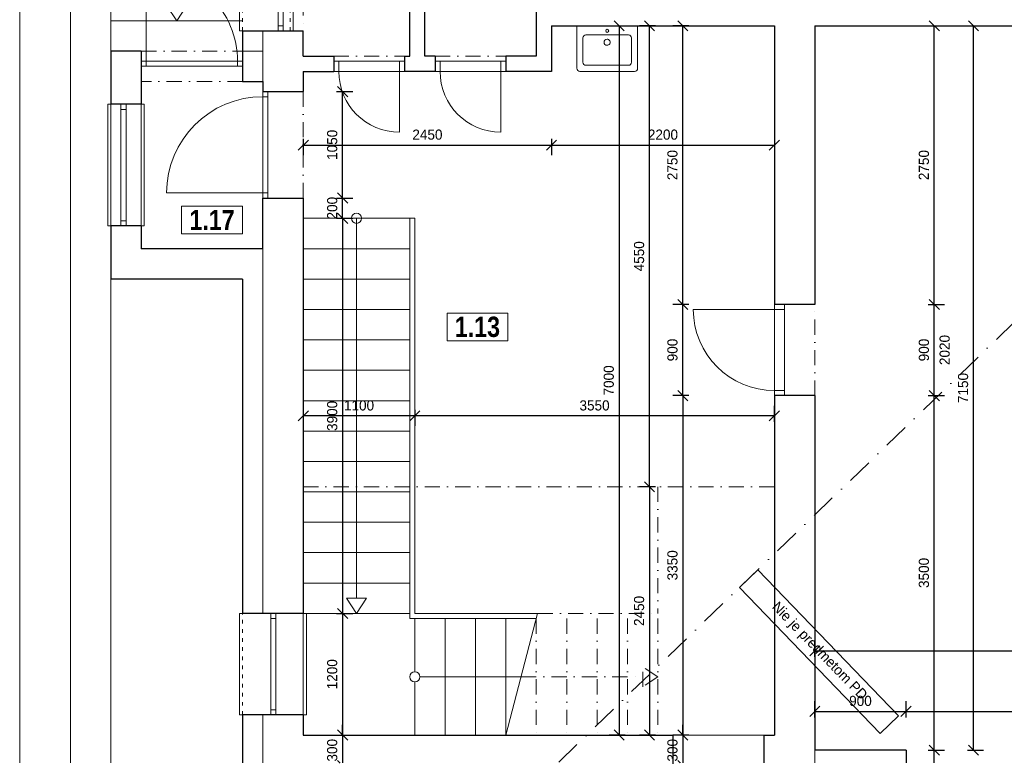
# Model space of a CAD drawing. Header units: millimetres. Extents: x -65956 to 5894746, y -14679 to 163521.
# Tile 24 of 89: x -65956 to -56236, y 22227 to 29487. Entities that reach past the tile are written whole.
import ezdxf

# ---------------------------------------------------------------- set-up
doc = ezdxf.new("R2010")
doc.units = ezdxf.units.MM
for name, pattern in [('__$$DASHDOT$$', [10.01, 5, -2.5, 0.01, -2.5]), ('ACAD_ISO03W100', [30, 12, -18]), ('ČERCHOVANÁ', [1, 0.5, -0.25, 0, -0.25])]:
    doc.linetypes.add(name, pattern=pattern)
doc.layers.get('0').update_dxf_attribs({"lineweight": 5})
doc.layers.get('Defpoints').update_dxf_attribs({"color": 2, "lineweight": 30})
doc.layers.add('- pomocna', color=232, linetype='Continuous', lineweight=0, plot=False)
doc.layers.add('- pomocná oramovanie', color=245, linetype='Continuous', lineweight=0, plot=False)
for name, color, linetype, lineweight in [('- zariadenie', 30, 'Continuous', 0), ('A-Místnosti-T', 6, 'Continuous', 5), ('H popisky', 30, 'Continuous', 25), ('H stavba', 82, 'Continuous', 30), ('KOTY', 51, 'Continuous', 5), ('otvor', 163, 'Continuous', 5), ('Tbč stavba', 4, 'ČERCHOVANÁ', 0), ('Tč stavba', 7, 'ACAD_ISO03W100', 5), ('VT sanita', 210, 'Continuous', 5)]:
    doc.layers.add(name, color=color, linetype=linetype, lineweight=lineweight)
doc.styles.add('1-100_te_2mm_200', font='technic_.ttf', dxfattribs={"height": 200})
doc.styles.add('1-20_ce_5mm_100', font='GOTHIC.TTF', dxfattribs={"height": 100})
doc.styles.add('1-50_ce_2mm_100', font='GOTHIC.TTF', dxfattribs={"height": 100})
doc.dimstyles.new('technic_1-100', dxfattribs={"dimtxt": 200, "dimasz": 240, "dimexe": 300, "dimexo": 200, "dimgap": 100, "dimtad": 1, "dimdec": 1, "dimrnd": 0.5, "dimtxsty": '1-100_te_2mm_200', "dimblk": 'OBLIQUE', "dimcen": 2.5, "dimclrd": 256, "dimclrt": 256, "dimadec": 0, "dimazin": 0, "dimtfac": 1, "dimtdec": 1, "dimtix": 1, "dimtmove": 1, "dimatfit": 3, "dimldrblk": 'OBLIQUE', "dimfxl": 400, "dimfxlon": 1, "dimarcsym": 0})

# ---------------------------------------------------------------- blocks, each defined once
blk = doc.blocks.new('u 600x450')
for p, q in [((300, 0), (-300, 0)), ((-300, 0), (-300, -420)), ((210, -90), (-210, -90)), ((300, -420), (300, 0)), ((-240, -120), (-240, -360)), ((240, -360), (240, -120)), ((-270, -450), (270, -450)), ((-210, -390), (210, -390))]:
    blk.add_line(p, q)
blk.add_circle((0, -50), 15)
for centre, start, end in [((-210, -120), 90, 180), ((210, -120), 360, 90), ((-210, -360), 180, 270), ((210, -360), 270, 360), ((-270, -420), 180, 270), ((270, -420), 270, 360)]:
    blk.add_arc(centre, 30, start, end)
for start_param, end_param in [(4.457203, 7.598795), (1.31561, 4.457203)]:
    blk.add_ellipse((-1.3, -162.4), major_axis=(-29, -7.6), ratio=1, start_param=start_param, end_param=end_param)
blk = doc.blocks.new('cxyvyxcvcx')
at = {"layer": '- pomocná oramovanie'}
for points in [[(-136218.3, -52983.4), (-178218.3, -52983.4), (-178218.3, -23283.4), (-136218.3, -23283.4)], [(-137118.3, -52083.4), (-177318.3, -52083.4), (-177318.3, -24183.4), (-137118.3, -24183.4)]]:
    blk.add_lwpolyline(points, close=True, dxfattribs=at)
blk.add_lwpolyline([(-136718.3, -52483.4), (-177718.3, -52483.4), (-177718.3, -23783.4), (-136718.3, -23783.4)], close=True)
blk = doc.blocks.new('_Oblique')
at = {"color": 0, "linetype": 'ByBlock', "lineweight": -2}
blk.add_line((-0.5, -0.5), (0.5, 0.5), dxfattribs=at)
blk = doc.blocks.new('*D1135')
at = {"layer": 'Defpoints', "color": 0, "transparency": 16777216}
for p in [(-57206, 22277), (-56927.1, 22277), (-58106, 21377)]:
    blk.add_point(p, dxfattribs=at)
at = {"layer": 'KOTY', "color": 0, "lineweight": -2, "transparency": 16777216}
for p, q in [((-56987.1, 22277), (-56827.1, 22277)), ((-56987.1, 21377), (-56827.1, 21377))]:
    blk.add_line(p, q, dxfattribs=at)
at = {"layer": 'KOTY', "lineweight": -2, "transparency": 16777216}
blk.add_line((-56927.1, 21377), (-56927.1, 22277), dxfattribs=at)
at = {"layer": 'KOTY', "lineweight": -2, "transparency": 16777216, "xscale": 100, "yscale": 100, "zscale": 100}
for p, rotation in [((-56927.1, 22277), 90), ((-56927.1, 21377), 270)]:
    blk.add_blockref('_Oblique', p, dxfattribs=dict(at, rotation=rotation))
at = {"layer": 'KOTY', "transparency": 16777216, "insert": (-57029.6, 21827), "char_height": 100, "attachment_point": 5, "rotation": 90, "style": '1-20_ce_5mm_100'}
blk.add_mtext('900', dxfattribs=at)
blk = doc.blocks.new('*D1136')
at = {"layer": 'Defpoints', "color": 0, "transparency": 16777216}
for p in [(-57206, 22660.8), (-58106, 22277), (-57206, 22277)]:
    blk.add_point(p, dxfattribs=at)
at = {"layer": 'KOTY', "color": 0, "lineweight": -2, "transparency": 16777216}
for p, q in [((-58106, 22600.8), (-58106, 22760.8)), ((-57206, 22600.8), (-57206, 22760.8))]:
    blk.add_line(p, q, dxfattribs=at)
at = {"layer": 'KOTY', "lineweight": -2, "transparency": 16777216}
blk.add_line((-58106, 22660.8), (-57206, 22660.8), dxfattribs=at)
at = {"layer": 'KOTY', "lineweight": -2, "transparency": 16777216, "xscale": 100, "yscale": 100, "zscale": 100, "rotation": 180}
blk.add_blockref('_Oblique', (-58106, 22660.8), dxfattribs=at)
at = {"layer": 'KOTY', "lineweight": -2, "transparency": 16777216, "xscale": 100, "yscale": 100, "zscale": 100}
blk.add_blockref('_Oblique', (-57206, 22660.8), dxfattribs=at)
at = {"layer": 'KOTY', "transparency": 16777216, "insert": (-57656, 22763.3), "char_height": 100, "attachment_point": 5, "style": '1-20_ce_5mm_100'}
blk.add_mtext('900', dxfattribs=at)
blk = doc.blocks.new('*D1137')
at = {"layer": 'Defpoints', "color": 0, "transparency": 16777216}
for p in [(-53106, 22660.8), (-57206, 22277), (-53106, 19727)]:
    blk.add_point(p, dxfattribs=at)
at = {"layer": 'KOTY', "color": 0, "lineweight": -2, "transparency": 16777216}
for p, q in [((-57206, 22600.8), (-57206, 22760.8)), ((-53106, 22600.8), (-53106, 22760.8))]:
    blk.add_line(p, q, dxfattribs=at)
at = {"layer": 'KOTY', "lineweight": -2, "transparency": 16777216}
blk.add_line((-57206, 22660.8), (-53106, 22660.8), dxfattribs=at)
at = {"layer": 'KOTY', "lineweight": -2, "transparency": 16777216, "xscale": 100, "yscale": 100, "zscale": 100, "rotation": 180}
blk.add_blockref('_Oblique', (-57206, 22660.8), dxfattribs=at)
at = {"layer": 'KOTY', "lineweight": -2, "transparency": 16777216, "xscale": 100, "yscale": 100, "zscale": 100}
blk.add_blockref('_Oblique', (-53106, 22660.8), dxfattribs=at)
at = {"layer": 'KOTY', "transparency": 16777216, "insert": (-55156, 22763.3), "char_height": 100, "attachment_point": 5, "style": '1-20_ce_5mm_100'}
blk.add_mtext('4100', dxfattribs=at)
blk = doc.blocks.new('*D1138')
at = {"layer": 'Defpoints', "color": 0, "transparency": 16777216}
for p in [(-53106, 23258.7), (-53106, 22427), (-58106, 22277)]:
    blk.add_point(p, dxfattribs=at)
at = {"layer": 'KOTY', "color": 0, "lineweight": -2, "transparency": 16777216}
for p, q in [((-58106, 23198.7), (-58106, 23358.7)), ((-53106, 23198.7), (-53106, 23358.7))]:
    blk.add_line(p, q, dxfattribs=at)
at = {"layer": 'KOTY', "lineweight": -2, "transparency": 16777216}
blk.add_line((-58106, 23258.7), (-53106, 23258.7), dxfattribs=at)
at = {"layer": 'KOTY', "lineweight": -2, "transparency": 16777216, "xscale": 100, "yscale": 100, "zscale": 100, "rotation": 180}
blk.add_blockref('_Oblique', (-58106, 23258.7), dxfattribs=at)
at = {"layer": 'KOTY', "lineweight": -2, "transparency": 16777216, "xscale": 100, "yscale": 100, "zscale": 100}
blk.add_blockref('_Oblique', (-53106, 23258.7), dxfattribs=at)
at = {"layer": 'KOTY', "transparency": 16777216, "insert": (-55606, 23361.2), "char_height": 100, "attachment_point": 5, "style": '1-20_ce_5mm_100'}
blk.add_mtext('5000', dxfattribs=at)
blk = doc.blocks.new('*D1139')
at = {"layer": 'Defpoints', "color": 0, "transparency": 16777216}
for p in [(-58106, 25777), (-56927.1, 25777), (-57206, 22277)]:
    blk.add_point(p, dxfattribs=at)
at = {"layer": 'KOTY', "color": 0, "lineweight": -2, "transparency": 16777216}
for p, q in [((-56987.1, 25777), (-56827.1, 25777)), ((-56987.1, 22277), (-56827.1, 22277))]:
    blk.add_line(p, q, dxfattribs=at)
at = {"layer": 'KOTY', "lineweight": -2, "transparency": 16777216}
blk.add_line((-56927.1, 22277), (-56927.1, 25777), dxfattribs=at)
at = {"layer": 'KOTY', "lineweight": -2, "transparency": 16777216, "xscale": 100, "yscale": 100, "zscale": 100}
for p, rotation in [((-56927.1, 25777), 90), ((-56927.1, 22277), 270)]:
    blk.add_blockref('_Oblique', p, dxfattribs=dict(at, rotation=rotation))
at = {"layer": 'KOTY', "transparency": 16777216, "insert": (-57029.6, 24027), "char_height": 100, "attachment_point": 5, "rotation": 90, "style": '1-20_ce_5mm_100'}
blk.add_mtext('3500', dxfattribs=at)
blk = doc.blocks.new('*D1140')
at = {"layer": 'Defpoints', "color": 0, "transparency": 16777216}
for p in [(-58106, 26677), (-56927.1, 26677), (-58106, 25777)]:
    blk.add_point(p, dxfattribs=at)
at = {"layer": 'KOTY', "color": 0, "lineweight": -2, "transparency": 16777216}
for p, q in [((-56987.1, 26677), (-56827.1, 26677)), ((-56987.1, 25777), (-56827.1, 25777))]:
    blk.add_line(p, q, dxfattribs=at)
at = {"layer": 'KOTY', "lineweight": -2, "transparency": 16777216}
blk.add_line((-56927.1, 25777), (-56927.1, 26677), dxfattribs=at)
at = {"layer": 'KOTY', "lineweight": -2, "transparency": 16777216, "xscale": 100, "yscale": 100, "zscale": 100}
for p, rotation in [((-56927.1, 26677), 90), ((-56927.1, 25777), 270)]:
    blk.add_blockref('_Oblique', p, dxfattribs=dict(at, rotation=rotation))
at = {"layer": 'KOTY', "transparency": 16777216, "char_height": 100, "attachment_point": 5, "rotation": 90, "style": '1-20_ce_5mm_100'}
for s, insert in [('2020', (-56824.6, 26227)), ('900', (-57029.6, 26227))]:
    blk.add_mtext(s, dxfattribs=dict(at, insert=insert))
blk = doc.blocks.new('*D1141')
at = {"layer": 'Defpoints', "color": 0, "transparency": 16777216}
for p in [(-58106, 29427), (-56927.1, 29427), (-58106, 26677)]:
    blk.add_point(p, dxfattribs=at)
at = {"layer": 'KOTY', "color": 0, "lineweight": -2, "transparency": 16777216}
for p, q in [((-56987.1, 29427), (-56827.1, 29427)), ((-56987.1, 26677), (-56827.1, 26677))]:
    blk.add_line(p, q, dxfattribs=at)
at = {"layer": 'KOTY', "lineweight": -2, "transparency": 16777216}
blk.add_line((-56927.1, 26677), (-56927.1, 29427), dxfattribs=at)
at = {"layer": 'KOTY', "lineweight": -2, "transparency": 16777216, "xscale": 100, "yscale": 100, "zscale": 100}
for p, rotation in [((-56927.1, 29427), 90), ((-56927.1, 26677), 270)]:
    blk.add_blockref('_Oblique', p, dxfattribs=dict(at, rotation=rotation))
at = {"layer": 'KOTY', "transparency": 16777216, "insert": (-57029.6, 28052), "char_height": 100, "attachment_point": 5, "rotation": 90, "style": '1-20_ce_5mm_100'}
blk.add_mtext('2750', dxfattribs=at)
blk = doc.blocks.new('*D1142')
at = {"layer": 'Defpoints', "color": 0, "transparency": 16777216}
for p in [(-57206, 29427), (-56540, 29427), (-57206, 22277)]:
    blk.add_point(p, dxfattribs=at)
at = {"layer": 'KOTY', "color": 0, "lineweight": -2, "transparency": 16777216}
for p, q in [((-56600, 29427), (-56440, 29427)), ((-56600, 22277), (-56440, 22277))]:
    blk.add_line(p, q, dxfattribs=at)
at = {"layer": 'KOTY', "lineweight": -2, "transparency": 16777216}
blk.add_line((-56540, 22277), (-56540, 29427), dxfattribs=at)
at = {"layer": 'KOTY', "lineweight": -2, "transparency": 16777216, "xscale": 100, "yscale": 100, "zscale": 100}
for p, rotation in [((-56540, 29427), 90), ((-56540, 22277), 270)]:
    blk.add_blockref('_Oblique', p, dxfattribs=dict(at, rotation=rotation))
at = {"layer": 'KOTY', "transparency": 16777216, "insert": (-56642.6, 25852), "char_height": 100, "attachment_point": 5, "rotation": 90, "style": '1-20_ce_5mm_100'}
blk.add_mtext('7150', dxfattribs=at)
blk = doc.blocks.new('*D1143')
at = {"layer": 'Defpoints', "color": 0, "transparency": 16777216}
for p in [(-59409, 26677), (-58506, 26677), (-58506, 25777)]:
    blk.add_point(p, dxfattribs=at)
at = {"layer": 'KOTY', "color": 0, "lineweight": -2, "transparency": 16777216}
for p, q in [((-59349, 26677), (-59509, 26677)), ((-59349, 25777), (-59509, 25777))]:
    blk.add_line(p, q, dxfattribs=at)
at = {"layer": 'KOTY', "lineweight": -2, "transparency": 16777216}
blk.add_line((-59409, 25777), (-59409, 26677), dxfattribs=at)
at = {"layer": 'KOTY', "lineweight": -2, "transparency": 16777216, "xscale": 100, "yscale": 100, "zscale": 100}
for p, rotation in [((-59409, 26677), 90), ((-59409, 25777), 270)]:
    blk.add_blockref('_Oblique', p, dxfattribs=dict(at, rotation=rotation))
at = {"layer": 'KOTY', "transparency": 16777216, "insert": (-59511.6, 26227), "char_height": 100, "attachment_point": 5, "rotation": 90, "style": '1-20_ce_5mm_100'}
blk.add_mtext('900', dxfattribs=at)
blk = doc.blocks.new('*D1144')
at = {"layer": 'Defpoints', "color": 0, "transparency": 16777216}
for p in [(-59409, 29427), (-58506, 29427), (-58506, 26677)]:
    blk.add_point(p, dxfattribs=at)
at = {"layer": 'KOTY', "color": 0, "lineweight": -2, "transparency": 16777216}
for p, q in [((-59349, 29427), (-59509, 29427)), ((-59349, 26677), (-59509, 26677))]:
    blk.add_line(p, q, dxfattribs=at)
at = {"layer": 'KOTY', "lineweight": -2, "transparency": 16777216}
blk.add_line((-59409, 26677), (-59409, 29427), dxfattribs=at)
at = {"layer": 'KOTY', "lineweight": -2, "transparency": 16777216, "xscale": 100, "yscale": 100, "zscale": 100}
for p, rotation in [((-59409, 29427), 90), ((-59409, 26677), 270)]:
    blk.add_blockref('_Oblique', p, dxfattribs=dict(at, rotation=rotation))
at = {"layer": 'KOTY', "transparency": 16777216, "insert": (-59511.6, 28052), "char_height": 100, "attachment_point": 5, "rotation": 90, "style": '1-20_ce_5mm_100'}
blk.add_mtext('2750', dxfattribs=at)
blk = doc.blocks.new('*D1145')
at = {"layer": 'Defpoints', "color": 0, "transparency": 16777216}
for p in [(-59738.5, 29427), (-58506, 29427), (-58506, 24877)]:
    blk.add_point(p, dxfattribs=at)
at = {"layer": 'KOTY', "color": 0, "lineweight": -2, "transparency": 16777216}
for p, q in [((-59678.5, 29427), (-59838.5, 29427)), ((-59678.5, 24877), (-59838.5, 24877))]:
    blk.add_line(p, q, dxfattribs=at)
at = {"layer": 'KOTY', "lineweight": -2, "transparency": 16777216}
blk.add_line((-59738.5, 24877), (-59738.5, 29427), dxfattribs=at)
at = {"layer": 'KOTY', "lineweight": -2, "transparency": 16777216, "xscale": 100, "yscale": 100, "zscale": 100}
for p, rotation in [((-59738.5, 29427), 90), ((-59738.5, 24877), 270)]:
    blk.add_blockref('_Oblique', p, dxfattribs=dict(at, rotation=rotation))
at = {"layer": 'KOTY', "transparency": 16777216, "insert": (-59841, 27152), "char_height": 100, "attachment_point": 5, "rotation": 90, "style": '1-20_ce_5mm_100'}
blk.add_mtext('4550', dxfattribs=at)
blk = doc.blocks.new('*D1118')
at = {"layer": 'Defpoints', "color": 0, "transparency": 16777216}
for p in [(-62056, 27527), (-62056, 25577.1), (-58506, 25027)]:
    blk.add_point(p, dxfattribs=at)
at = {"layer": 'KOTY', "color": 0, "lineweight": -2, "transparency": 16777216}
for p, q in [((-58506, 25517.1), (-58506, 25677.1)), ((-62056, 25637.1), (-62056, 25477.1))]:
    blk.add_line(p, q, dxfattribs=at)
at = {"layer": 'KOTY', "lineweight": -2, "transparency": 16777216}
blk.add_line((-58506, 25577.1), (-62056, 25577.1), dxfattribs=at)
at = {"layer": 'KOTY', "lineweight": -2, "transparency": 16777216, "xscale": 100, "yscale": 100, "zscale": 100, "rotation": 180}
blk.add_blockref('_Oblique', (-62056, 25577.1), dxfattribs=at)
at = {"layer": 'KOTY', "lineweight": -2, "transparency": 16777216, "xscale": 100, "yscale": 100, "zscale": 100}
blk.add_blockref('_Oblique', (-58506, 25577.1), dxfattribs=at)
at = {"layer": 'KOTY', "transparency": 16777216, "insert": (-60281, 25679.6), "char_height": 100, "attachment_point": 5, "style": '1-20_ce_5mm_100'}
blk.add_mtext('3550', dxfattribs=at)
blk = doc.blocks.new('*D1119')
at = {"layer": 'Defpoints', "color": 0, "transparency": 16777216}
for p in [(-63156, 28977), (-60706, 28977), (-60706, 28249.6)]:
    blk.add_point(p, dxfattribs=at)
at = {"layer": 'KOTY', "color": 0, "lineweight": -2, "transparency": 16777216}
for p, q in [((-63156, 28309.6), (-63156, 28149.6)), ((-60706, 28309.6), (-60706, 28149.6))]:
    blk.add_line(p, q, dxfattribs=at)
at = {"layer": 'KOTY', "lineweight": -2, "transparency": 16777216}
blk.add_line((-63156, 28249.6), (-60706, 28249.6), dxfattribs=at)
at = {"layer": 'KOTY', "lineweight": -2, "transparency": 16777216, "xscale": 100, "yscale": 100, "zscale": 100, "rotation": 180}
blk.add_blockref('_Oblique', (-63156, 28249.6), dxfattribs=at)
at = {"layer": 'KOTY', "lineweight": -2, "transparency": 16777216, "xscale": 100, "yscale": 100, "zscale": 100}
blk.add_blockref('_Oblique', (-60706, 28249.6), dxfattribs=at)
at = {"layer": 'KOTY', "transparency": 16777216, "insert": (-61931, 28352.1), "char_height": 100, "attachment_point": 5, "style": '1-20_ce_5mm_100'}
blk.add_mtext('2450', dxfattribs=at)
blk = doc.blocks.new('*D1120')
at = {"layer": 'Defpoints', "color": 0, "transparency": 16777216}
for p in [(-60706, 29427), (-60037.9, 22427), (-58506, 22427)]:
    blk.add_point(p, dxfattribs=at)
at = {"layer": 'KOTY', "color": 0, "lineweight": -2, "transparency": 16777216}
for p, q in [((-60097.9, 29427), (-59937.9, 29427)), ((-59977.9, 22427), (-60137.9, 22427))]:
    blk.add_line(p, q, dxfattribs=at)
at = {"layer": 'KOTY', "lineweight": -2, "transparency": 16777216}
blk.add_line((-60037.9, 29427), (-60037.9, 22427), dxfattribs=at)
at = {"layer": 'KOTY', "lineweight": -2, "transparency": 16777216, "xscale": 100, "yscale": 100, "zscale": 100}
for p, rotation in [((-60037.9, 29427), 90), ((-60037.9, 22427), 270)]:
    blk.add_blockref('_Oblique', p, dxfattribs=dict(at, rotation=rotation))
at = {"layer": 'KOTY', "transparency": 16777216, "insert": (-60140.4, 25927), "char_height": 100, "attachment_point": 5, "rotation": 90, "style": '1-20_ce_5mm_100'}
blk.add_mtext('7000', dxfattribs=at)
blk = doc.blocks.new('*D1121')
at = {"layer": 'Defpoints', "color": 0, "transparency": 16777216}
for p in [(-63156, 27727), (-62768, 27727), (-63156, 27527)]:
    blk.add_point(p, dxfattribs=at)
at = {"layer": 'KOTY', "lineweight": -2, "transparency": 16777216}
for p, q in [((-62768, 27727), (-62768, 27827)), ((-62768, 27527), (-62768, 27727)), ((-62768, 27527), (-62768, 27427))]:
    blk.add_line(p, q, dxfattribs=at)
at = {"layer": 'KOTY', "color": 0, "lineweight": -2, "transparency": 16777216}
for p, q in [((-62828, 27727), (-62668, 27727)), ((-62828, 27527), (-62668, 27527))]:
    blk.add_line(p, q, dxfattribs=at)
at = {"layer": 'KOTY', "lineweight": -2, "transparency": 16777216, "xscale": 100, "yscale": 100, "zscale": 100}
for p, rotation in [((-62768, 27727), 270), ((-62768, 27527), 90)]:
    blk.add_blockref('_Oblique', p, dxfattribs=dict(at, rotation=rotation))
at = {"layer": 'KOTY', "transparency": 16777216, "insert": (-62870.6, 27627), "char_height": 100, "attachment_point": 5, "rotation": 90, "style": '1-20_ce_5mm_100'}
blk.add_mtext('200', dxfattribs=at)
blk = doc.blocks.new('*D1122')
at = {"layer": 'Defpoints', "color": 0, "transparency": 16777216}
for p in [(-63156, 27527), (-63156, 23627), (-62768, 23627)]:
    blk.add_point(p, dxfattribs=at)
at = {"layer": 'KOTY', "color": 0, "lineweight": -2, "transparency": 16777216}
for p, q in [((-62828, 27527), (-62668, 27527)), ((-62828, 23627), (-62668, 23627))]:
    blk.add_line(p, q, dxfattribs=at)
at = {"layer": 'KOTY', "lineweight": -2, "transparency": 16777216}
blk.add_line((-62768, 27527), (-62768, 23627), dxfattribs=at)
at = {"layer": 'KOTY', "lineweight": -2, "transparency": 16777216, "xscale": 100, "yscale": 100, "zscale": 100}
for p, rotation in [((-62768, 27527), 90), ((-62768, 23627), 270)]:
    blk.add_blockref('_Oblique', p, dxfattribs=dict(at, rotation=rotation))
at = {"layer": 'KOTY', "transparency": 16777216, "insert": (-62870.6, 25577), "char_height": 100, "attachment_point": 5, "rotation": 90, "style": '1-20_ce_5mm_100'}
blk.add_mtext('3900', dxfattribs=at)
blk = doc.blocks.new('*D1146')
at = {"layer": 'Defpoints', "color": 0, "transparency": 16777216}
for p in [(-63156, 23627), (-63156, 22427), (-62768, 22427)]:
    blk.add_point(p, dxfattribs=at)
at = {"layer": 'KOTY', "color": 0, "lineweight": -2, "transparency": 16777216}
for p, q in [((-62828, 23627), (-62668, 23627)), ((-62828, 22427), (-62668, 22427))]:
    blk.add_line(p, q, dxfattribs=at)
at = {"layer": 'KOTY', "lineweight": -2, "transparency": 16777216}
blk.add_line((-62768, 23627), (-62768, 22427), dxfattribs=at)
at = {"layer": 'KOTY', "lineweight": -2, "transparency": 16777216, "xscale": 100, "yscale": 100, "zscale": 100}
for p, rotation in [((-62768, 23627), 90), ((-62768, 22427), 270)]:
    blk.add_blockref('_Oblique', p, dxfattribs=dict(at, rotation=rotation))
at = {"layer": 'KOTY', "transparency": 16777216, "insert": (-62870.6, 23027), "char_height": 100, "attachment_point": 5, "rotation": 90, "style": '1-20_ce_5mm_100'}
blk.add_mtext('1200', dxfattribs=at)
blk = doc.blocks.new('*D1147')
at = {"layer": 'Defpoints', "color": 0, "transparency": 16777216}
for p in [(-63156, 22427), (-63156, 22127), (-62768, 22127)]:
    blk.add_point(p, dxfattribs=at)
at = {"layer": 'KOTY', "lineweight": -2, "transparency": 16777216}
for p, q in [((-62768, 22427), (-62768, 22527)), ((-62768, 22427), (-62768, 22127)), ((-62768, 22127), (-62768, 22027))]:
    blk.add_line(p, q, dxfattribs=at)
at = {"layer": 'KOTY', "color": 0, "lineweight": -2, "transparency": 16777216}
for p, q in [((-62828, 22427), (-62668, 22427)), ((-62828, 22127), (-62668, 22127))]:
    blk.add_line(p, q, dxfattribs=at)
at = {"layer": 'KOTY', "lineweight": -2, "transparency": 16777216, "xscale": 100, "yscale": 100, "zscale": 100}
for p, rotation in [((-62768, 22427), 270), ((-62768, 22127), 90)]:
    blk.add_blockref('_Oblique', p, dxfattribs=dict(at, rotation=rotation))
at = {"layer": 'KOTY', "transparency": 16777216, "insert": (-62870.6, 22277), "char_height": 100, "attachment_point": 5, "rotation": 90, "style": '1-20_ce_5mm_100'}
blk.add_mtext('300', dxfattribs=at)
blk = doc.blocks.new('*T1124')
at = {"layer": 'Defpoints', "color": 8, "linetype": 'ByBlock', "lineweight": 0, "transparency": 16777216}
for p, q in [((0, 0), (600, 0)), ((0, 0), (0, -270.7)), ((600, 0), (600, -270.7)), ((0, -270.7), (600, -270.7))]:
    blk.add_line(p, q, dxfattribs=at)
at = {"layer": 'H popisky', "color": 0, "transparency": 16777216, "insert": (300, -135.3), "char_height": 200, "width": 596, "attachment_point": 5, "style": '1-50_ce_2mm_100'}
blk.add_mtext('{\\fTechnicLite|b1|i0|c2|p2;\\C256;1.13}', dxfattribs=at)
blk = doc.blocks.new('*D1117')
at = {"layer": 'Defpoints', "color": 0, "transparency": 16777216}
for p in [(-58506, 29427), (-60706, 28977), (-58506, 28249.6)]:
    blk.add_point(p, dxfattribs=at)
at = {"layer": 'KOTY', "color": 0, "lineweight": -2, "transparency": 16777216}
for p, q in [((-60706, 28309.6), (-60706, 28149.6)), ((-58506, 28309.6), (-58506, 28149.6))]:
    blk.add_line(p, q, dxfattribs=at)
at = {"layer": 'KOTY', "lineweight": -2, "transparency": 16777216}
blk.add_line((-60706, 28249.6), (-58506, 28249.6), dxfattribs=at)
at = {"layer": 'KOTY', "lineweight": -2, "transparency": 16777216, "xscale": 100, "yscale": 100, "zscale": 100, "rotation": 180}
blk.add_blockref('_Oblique', (-60706, 28249.6), dxfattribs=at)
at = {"layer": 'KOTY', "lineweight": -2, "transparency": 16777216, "xscale": 100, "yscale": 100, "zscale": 100}
blk.add_blockref('_Oblique', (-58506, 28249.6), dxfattribs=at)
at = {"layer": 'KOTY', "transparency": 16777216, "insert": (-59606, 28352.1), "char_height": 100, "attachment_point": 5, "style": '1-20_ce_5mm_100'}
blk.add_mtext('2200', dxfattribs=at)
blk = doc.blocks.new('*D1156')
at = {"layer": 'Defpoints', "color": 0, "transparency": 16777216}
for p in [(-63156, 27527), (-62056, 27527), (-63156, 25577.1)]:
    blk.add_point(p, dxfattribs=at)
at = {"layer": 'KOTY', "color": 0, "lineweight": -2, "transparency": 16777216}
for p, q in [((-63156, 25637.1), (-63156, 25477.1)), ((-62056, 25637.1), (-62056, 25477.1))]:
    blk.add_line(p, q, dxfattribs=at)
at = {"layer": 'KOTY', "lineweight": -2, "transparency": 16777216}
blk.add_line((-62056, 25577.1), (-63156, 25577.1), dxfattribs=at)
at = {"layer": 'KOTY', "lineweight": -2, "transparency": 16777216, "xscale": 100, "yscale": 100, "zscale": 100, "rotation": 180}
blk.add_blockref('_Oblique', (-63156, 25577.1), dxfattribs=at)
at = {"layer": 'KOTY', "lineweight": -2, "transparency": 16777216, "xscale": 100, "yscale": 100, "zscale": 100}
blk.add_blockref('_Oblique', (-62056, 25577.1), dxfattribs=at)
at = {"layer": 'KOTY', "transparency": 16777216, "insert": (-62606, 25679.6), "char_height": 100, "attachment_point": 5, "style": '1-20_ce_5mm_100'}
blk.add_mtext('1100', dxfattribs=at)
blk = doc.blocks.new('*D1157')
at = {"layer": 'Defpoints', "color": 0, "transparency": 16777216}
for p in [(-58506, 25777), (-59409, 22427), (-58506, 22427)]:
    blk.add_point(p, dxfattribs=at)
at = {"layer": 'KOTY', "color": 0, "lineweight": -2, "transparency": 16777216}
for p, q in [((-59349, 25777), (-59509, 25777)), ((-59349, 22427), (-59509, 22427))]:
    blk.add_line(p, q, dxfattribs=at)
at = {"layer": 'KOTY', "lineweight": -2, "transparency": 16777216}
blk.add_line((-59409, 25777), (-59409, 22427), dxfattribs=at)
at = {"layer": 'KOTY', "lineweight": -2, "transparency": 16777216, "xscale": 100, "yscale": 100, "zscale": 100}
for p, rotation in [((-59409, 25777), 90), ((-59409, 22427), 270)]:
    blk.add_blockref('_Oblique', p, dxfattribs=dict(at, rotation=rotation))
at = {"layer": 'KOTY', "transparency": 16777216, "insert": (-59511.6, 24102), "char_height": 100, "attachment_point": 5, "rotation": 90, "style": '1-20_ce_5mm_100'}
blk.add_mtext('3350', dxfattribs=at)
blk = doc.blocks.new('*D1158')
at = {"layer": 'Defpoints', "color": 0, "transparency": 16777216}
for p in [(-58506, 22427), (-59409, 22127), (-58506, 22127)]:
    blk.add_point(p, dxfattribs=at)
at = {"layer": 'KOTY', "lineweight": -2, "transparency": 16777216}
for p, q in [((-59409, 22427), (-59409, 22527)), ((-59409, 22427), (-59409, 22127)), ((-59409, 22127), (-59409, 22027))]:
    blk.add_line(p, q, dxfattribs=at)
at = {"layer": 'KOTY', "color": 0, "lineweight": -2, "transparency": 16777216}
for p, q in [((-59349, 22427), (-59509, 22427)), ((-59349, 22127), (-59509, 22127))]:
    blk.add_line(p, q, dxfattribs=at)
at = {"layer": 'KOTY', "lineweight": -2, "transparency": 16777216, "xscale": 100, "yscale": 100, "zscale": 100}
for p, rotation in [((-59409, 22427), 270), ((-59409, 22127), 90)]:
    blk.add_blockref('_Oblique', p, dxfattribs=dict(at, rotation=rotation))
at = {"layer": 'KOTY', "transparency": 16777216, "insert": (-59511.6, 22277), "char_height": 100, "attachment_point": 5, "rotation": 90, "style": '1-20_ce_5mm_100'}
blk.add_mtext('300', dxfattribs=at)
blk = doc.blocks.new('*D1159')
at = {"layer": 'Defpoints', "color": 0, "transparency": 16777216}
for p in [(-58506, 24877), (-59738.5, 22427), (-58506, 22427)]:
    blk.add_point(p, dxfattribs=at)
at = {"layer": 'KOTY', "color": 0, "lineweight": -2, "transparency": 16777216}
for p, q in [((-59678.5, 24877), (-59838.5, 24877)), ((-59678.5, 22427), (-59838.5, 22427))]:
    blk.add_line(p, q, dxfattribs=at)
at = {"layer": 'KOTY', "lineweight": -2, "transparency": 16777216}
blk.add_line((-59738.5, 24877), (-59738.5, 22427), dxfattribs=at)
at = {"layer": 'KOTY', "lineweight": -2, "transparency": 16777216, "xscale": 100, "yscale": 100, "zscale": 100}
for p, rotation in [((-59738.5, 24877), 90), ((-59738.5, 22427), 270)]:
    blk.add_blockref('_Oblique', p, dxfattribs=dict(at, rotation=rotation))
at = {"layer": 'KOTY', "transparency": 16777216, "insert": (-59841, 23652), "char_height": 100, "attachment_point": 5, "rotation": 90, "style": '1-20_ce_5mm_100'}
blk.add_mtext('2450', dxfattribs=at)
blk = doc.blocks.new('*D1160')
at = {"layer": 'Defpoints', "color": 0, "transparency": 16777216}
for p in [(-63156, 28777), (-62768, 28777), (-63156, 27727)]:
    blk.add_point(p, dxfattribs=at)
at = {"layer": 'KOTY', "color": 0, "lineweight": -2, "transparency": 16777216}
for p, q in [((-62828, 28777), (-62668, 28777)), ((-62828, 27727), (-62668, 27727))]:
    blk.add_line(p, q, dxfattribs=at)
at = {"layer": 'KOTY', "lineweight": -2, "transparency": 16777216}
blk.add_line((-62768, 27727), (-62768, 28777), dxfattribs=at)
at = {"layer": 'KOTY', "lineweight": -2, "transparency": 16777216, "xscale": 100, "yscale": 100, "zscale": 100}
for p, rotation in [((-62768, 28777), 90), ((-62768, 27727), 270)]:
    blk.add_blockref('_Oblique', p, dxfattribs=dict(at, rotation=rotation))
at = {"layer": 'KOTY', "transparency": 16777216, "insert": (-62870.6, 28252), "char_height": 100, "attachment_point": 5, "rotation": 90, "style": '1-20_ce_5mm_100'}
blk.add_mtext('1050', dxfattribs=at)
blk = doc.blocks.new('*T1126')
at = {"layer": 'Defpoints', "color": 8, "linetype": 'ByBlock', "lineweight": 0, "transparency": 16777216}
for p, q in [((0, 0), (600, 0)), ((0, 0), (0, -270.7)), ((600, 0), (600, -270.7)), ((0, -270.7), (600, -270.7))]:
    blk.add_line(p, q, dxfattribs=at)
at = {"layer": 'H popisky', "color": 0, "transparency": 16777216, "insert": (300, -135.3), "char_height": 200, "width": 596, "attachment_point": 5, "style": '1-50_ce_2mm_100'}
blk.add_mtext('{\\fTechnicLite|b1|i0|c2|p2;\\C256;1.17}', dxfattribs=at)
blk = doc.blocks.new('*T1163')
at = {"layer": 'Defpoints', "color": 8, "linetype": 'ByBlock', "lineweight": 0, "transparency": 16777216}
for p, q in [((0, 0), (179.9, 173.6)), ((179.9, 173.6), (1568.8, -1265.4)), ((0, 0), (1388.9, -1439)), ((1388.9, -1439), (1568.8, -1265.4))]:
    blk.add_line(p, q, dxfattribs=at)
at = {"layer": 'A-Místnosti-T', "color": 0, "transparency": 16777216, "insert": (784.4, -632.7), "char_height": 100, "width": 1996, "attachment_point": 5, "rotation": 313.98474, "style": '1-50_ce_2mm_100'}
blk.add_mtext('Nie je predmetom PD ', dxfattribs=at)

msp = doc.modelspace()

# ---------------------------------------------------------------- linework, layer by layer
at = {"layer": '- pomocna'}
for points in [[(-52956.01, 20977.03), (-52956.01, 22427.03), (-53106.01, 22427.03), (-53106.01, 23627.03), (-52956.01, 23627.03), (-52956.01, 25077.03), (-53106.01, 25077.03), (-53106.01, 26277.03), (-52956.01, 26277.03), (-52956.01, 27727.03), (-53106.01, 27727.03), (-53106.01, 29427.03), (-54156.01, 29427.03), (-54156.01, 29727.03), (-55056.01, 29727.03), (-55056.01, 29427.03), (-58106.01, 29427.03), (-58106.01, 26677.03), (-58406.01, 26677.03), (-58406.01, 25777.03), (-58106.01, 25777.03), (-58106.01, 22277.03), (-57206.01, 22277.03), (-57206.01, 21377.03)], [(-63156.01, 22427.03), (-58506.01, 22427.03), (-58506.01, 29427.03), (-60706.01, 29427.03), (-60706.01, 28977.03), (-63156.01, 28977.03), (-63156.01, 28777.03), (-63506.01, 28777.03), (-63506.01, 27727.03), (-63156.01, 27727.03), (-63156.01, 22427.03)], [(-64756.01, 27227.03), (-63556.01, 27227.03), (-63556.01, 28877.03), (-63756.01, 28877.03), (-63756.01, 29027.03), (-64756.01, 29027.03), (-64756.01, 27227.03)]]:
    msp.add_lwpolyline(points, dxfattribs=at)
for p, q in [((-65056.01, 29177.03), (-65056.01, 30077.03)), ((-65056.01, 29477.03), (-63756.01, 29477.03)), ((-63756.01, 29177.03), (-63556.01, 29177.03)), ((-62056.01, 27527.03), (-63156.01, 27527.03)), ((-62631.01, 27527.03), (-62631.01, 23777.03)), ((-62106.01, 27227.03), (-63156.01, 27227.03)), ((-62106.01, 26927.03), (-63156.01, 26927.03)), ((-62106.01, 26627.03), (-63156.01, 26627.03)), ((-62106.01, 26327.03), (-63156.01, 26327.03)), ((-62106.01, 26027.03), (-63156.01, 26027.03)), ((-62106.01, 25727.03), (-63156.01, 25727.03)), ((-62106.01, 25427.03), (-63156.01, 25427.03)), ((-62106.01, 25127.03), (-63156.01, 25127.03)), ((-62106.01, 24827.03), (-63156.01, 24827.03)), ((-62106.01, 24527.03), (-63156.01, 24527.03)), ((-62106.01, 24227.03), (-63156.01, 24227.03)), ((-62106.01, 23927.03), (-63156.01, 23927.03)), ((-62731.01, 23777.03), (-62531.01, 23777.03)), ((-62631.01, 23777.03), (-62631.01, 23777.03)), ((-62106.01, 23627.03), (-63156.01, 23627.03)), ((-61156.01, 22427.03), (-60842.96, 23627.03)), ((-62006.01, 23002.03), (-61006.01, 23002.03)), ((-58106.01, 22277.03), (-58106.01, 21377.03))]:
    msp.add_line(p, q)
at = {"linetype": 'Continuous'}
for p, q in [((-64406.01, 29477.03), (-64506.01, 29627.03)), ((-64406.01, 29477.03), (-64306.01, 29627.03)), ((-63556.01, 29377.03), (-63556.01, 28777.03)), ((-62106.01, 27527.03), (-62106.01, 23577.03)), ((-62056.01, 27527.03), (-62056.01, 23627.03)), ((-63556.01, 27227.03), (-63556.01, 23627.03)), ((-62631.01, 23627.03), (-62731.01, 23777.03)), ((-62631.01, 23627.03), (-62531.01, 23777.03)), ((-62056.01, 23627.03), (-60842.96, 23627.03)), ((-62106.01, 23577.03), (-60856.01, 23577.03)), ((-62056.01, 23577.03), (-62056.01, 23052.03)), ((-61756.01, 23577.03), (-61756.01, 22427.03)), ((-61456.01, 23577.03), (-61456.01, 22427.03)), ((-61156.01, 23577.03), (-61156.01, 22427.03)), ((-62056.01, 22952.03), (-62056.01, 22427.03)), ((-63556.01, 22627.03), (-63556.01, 19327.03))]:
    msp.add_line(p, q, dxfattribs=at)
for centre in [(-62631.01, 27527.03), (-62056.01, 23002.03)]:
    msp.add_circle(centre, 50)
at = {"layer": 'H stavba'}
for p, q in [((-62106.01, 29127.03), (-62106.01, 30227.03)), ((-61956.01, 29127.03), (-61956.01, 30227.03)), ((-60856.01, 30227.03), (-60856.01, 29127.03)), ((-63756.01, 29377.03), (-63156.01, 29377.03)), ((-63756.01, 29377.03), (-63756.01, 28877.03)), ((-63156.01, 29127.03), (-63156.01, 29377.03)), ((-60706.01, 29427.03), (-58506.01, 29427.03)), ((-60706.01, 29427.03), (-60706.01, 28977.03)), ((-58506.01, 29427.03), (-58506.01, 26677.03)), ((-58106.01, 29427.03), (-55056.01, 29427.03)), ((-58106.01, 29427.03), (-58106.01, 26677.03)), ((-65056.01, 29177.03), (-65056.01, 28652.03)), ((-64756.01, 29177.03), (-65056.01, 29177.03)), ((-64756.01, 29177.03), (-64756.01, 28652.03)), ((-63156.01, 29127.03), (-62856.01, 29127.03)), ((-62856.01, 29127.03), (-62856.01, 28977.03)), ((-62156.01, 29127.03), (-62156.01, 28977.03)), ((-62156.01, 29127.03), (-62106.01, 29127.03)), ((-61856.01, 29127.03), (-61956.01, 29127.03)), ((-61856.01, 29127.03), (-61856.01, 28977.03)), ((-60856.01, 29127.03), (-61156.01, 29127.03)), ((-61156.01, 29127.03), (-61156.01, 28977.03)), ((-63156.01, 28977.03), (-63156.01, 28777.03)), ((-63156.01, 28977.03), (-62856.01, 28977.03)), ((-61856.01, 28977.03), (-62156.01, 28977.03)), ((-60706.01, 28977.03), (-61156.01, 28977.03)), ((-63756.01, 28877.03), (-63556.01, 28877.03)), ((-63556.01, 28877.03), (-63556.01, 28777.03)), ((-63556.01, 28777.03), (-63156.01, 28777.03)), ((-63556.01, 28777.03), (-63156.01, 28777.03)), ((-64756.01, 28652.03), (-65056.01, 28652.03)), ((-63556.01, 27727.03), (-63156.01, 27727.03)), ((-63556.01, 27227.03), (-63556.01, 27727.03)), ((-63156.01, 27727.03), (-63156.01, 23627.03)), ((-65056.01, 27452.03), (-65056.01, 26927.03)), ((-64756.01, 27452.03), (-65056.01, 27452.03)), ((-64756.01, 27452.03), (-64756.01, 27227.03)), ((-63556.01, 27227.03), (-64756.01, 27227.03)), ((-63756.01, 26927.03), (-65056.01, 26927.03)), ((-63756.01, 26927.03), (-63756.01, 23627.03)), ((-58106.01, 26677.03), (-58506.01, 26677.03)), ((-58106.01, 25777.03), (-58506.01, 25777.03)), ((-58506.01, 25777.03), (-58506.01, 22427.03)), ((-58106.01, 25777.03), (-58106.01, 22277.03)), ((-63156.01, 23627.03), (-63756.01, 23627.03)), ((-63756.01, 22627.03), (-63756.01, 19127.03)), ((-63156.01, 22627.03), (-63756.01, 22627.03)), ((-63156.01, 22627.03), (-63156.01, 22427.03)), ((-63156.01, 22427.03), (-59506.01, 22427.03)), ((-59506.01, 22127.03), (-59506.01, 22427.03)), ((-58606.01, 22427.03), (-58506.01, 22427.03)), ((-58606.01, 22127.03), (-58606.01, 22427.03)), ((-57206.01, 22277.03), (-58106.01, 22277.03)), ((-57206.01, 22277.03), (-57206.01, 21377.03))]:
    msp.add_line(p, q, dxfattribs=at)
at = {"layer": 'otvor'}
for p, q in [((-64706.01, 29975.84), (-64706.01, 29027.03)), ((-63406.01, 29977.03), (-63406.01, 29377.03)), ((-63356.01, 29977.03), (-63356.01, 29377.03)), ((-63406.01, 29427.03), (-63356.01, 29427.03)), ((-63756.01, 29077.03), (-64756.01, 29077.03)), ((-63806.01, 29077.03), (-63806.01, 29027.03)), ((-62156.01, 29077.03), (-62856.01, 29077.03)), ((-62806.01, 29077.03), (-62806.01, 28977.03)), ((-62206.01, 29077.03), (-62206.01, 28377.03)), ((-61156.01, 29077.03), (-61856.01, 29077.03)), ((-61806.01, 29077.03), (-61806.01, 28977.03)), ((-61206.01, 29077.03), (-61206.01, 28377.03)), ((-63756.01, 29027.03), (-64756.01, 29027.03)), ((-62156.01, 28977.03), (-62856.01, 28977.03)), ((-61156.01, 28977.03), (-61856.01, 28977.03)), ((-63556.01, 28777.03), (-63556.01, 27727.03)), ((-63506.01, 28777.03), (-63506.01, 27727.03)), ((-63556.01, 28727.03), (-63506.01, 28727.03)), ((-64956.01, 28652.03), (-64956.01, 27452.03)), ((-64956.01, 28602.03), (-64906.01, 28602.03)), ((-64906.01, 28652.03), (-64906.01, 27452.03)), ((-64506.01, 27777.03), (-63506.01, 27777.03)), ((-64956.01, 27502.03), (-64906.01, 27502.03)), ((-58506.01, 25777.03), (-58506.01, 26677.03)), ((-58406.01, 26677.03), (-58406.01, 25777.03)), ((-58406.01, 26627.03), (-59306.01, 26627.03)), ((-58406.01, 25827.03), (-58506.01, 25827.03)), ((-63476.01, 23627.03), (-63476.01, 22627.03)), ((-63426.01, 23627.03), (-63426.01, 22627.03)), ((-63476.01, 23577.03), (-63426.01, 23577.03)), ((-63476.01, 22677.03), (-63426.01, 22677.03))]:
    msp.add_line(p, q, dxfattribs=at)
for points in [[(-63756.01, 29377.03), (-63786.01, 29377.03), (-63786.01, 29977.03), (-63756.01, 29977.03)], [(-63286.01, 29377.03), (-63256.01, 29377.03), (-63256.01, 29977.03), (-63286.01, 29977.03)], [(-65056.01, 27452.03), (-65086.01, 27452.03), (-65086.01, 28652.03), (-65056.01, 28652.03)], [(-64756.01, 27452.03), (-64726.01, 27452.03), (-64726.01, 28652.03), (-64756.01, 28652.03)], [(-63756.01, 22627.03), (-63786.01, 22627.03), (-63786.01, 23627.03), (-63756.01, 23627.03)], [(-63156.01, 22627.03), (-63126.01, 22627.03), (-63126.01, 23627.03), (-63156.01, 23627.03)]]:
    msp.add_lwpolyline(points, dxfattribs=at)
for centre, radius, start, end in [((-64704.82, 29077.03), 898.81, 0, 90.075636), ((-62206.01, 28977.03), 600, 180, 270), ((-61206.01, 28977.03), 600, 180, 270), ((-63556.01, 27777.03), 950, 90, 180), ((-58506.01, 26627.03), 800, 180, 270)]:
    msp.add_arc(centre, radius, start, end, dxfattribs=at)
at = {"layer": 'Tbč stavba', "ltscale": 300}
for p, q in [((-63156.01, 29977.03), (-63156.01, 29377.03)), ((-64756.01, 29177.03), (-63756.01, 29177.03)), ((-62856.01, 29127.03), (-62156.01, 29127.03)), ((-61856.01, 29127.03), (-61156.01, 29127.03)), ((-63756.01, 28877.03), (-64756.01, 28877.03)), ((-63156.01, 27727.03), (-63156.01, 28777.03)), ((-58106.01, 25777.03), (-58106.01, 26677.03)), ((-58506.01, 24877.03), (-63156.01, 24877.03)), ((-59656.01, 24877.03), (-59656.01, 23627.03)), ((-60842.96, 23627.03), (-59656.01, 23627.03)), ((-60856.01, 23577.03), (-60856.01, 22427.03)), ((-60556.01, 23577.03), (-60556.01, 22427.03)), ((-60256.01, 23577.03), (-60256.01, 22427.03)), ((-59956.01, 23577.03), (-59956.01, 22427.03)), ((-59656.01, 23577.03), (-59656.01, 22427.03)), ((-59656.01, 23002.03), (-59806.01, 23102.03)), ((-59806.01, 22902.03), (-59806.01, 23102.03)), ((-61006.01, 23002.03), (-59806.01, 23002.03)), ((-59656.01, 23002.03), (-59806.01, 22902.03)), ((-59806.01, 23002.03), (-59806.01, 23002.03)), ((-59506.01, 22427.03), (-58606.01, 22427.03))]:
    msp.add_line(p, q, dxfattribs=at)
at = {"layer": 'Tč stavba', "ltscale": 3}
for p, q in [((-63756.01, 29377.03), (-63756.01, 29977.03)), ((-63286.01, 29377.03), (-63286.01, 29977.03)), ((-65056.01, 27452.03), (-65056.01, 28652.03)), ((-64756.01, 27452.03), (-64756.01, 28652.03)), ((-63756.01, 22627.03), (-63756.01, 23627.03)), ((-63156.01, 22627.03), (-63156.01, 23627.03))]:
    msp.add_line(p, q, dxfattribs=at)
at = {"layer": 'VT sanita', "linetype": '__$$DASHDOT$$', "ltscale": 50}
msp.add_line((-63156.01, 19727.03), (-53106.01, 29427.03), dxfattribs=at)

# ---------------------------------------------------------------- block references
at = {"layer": '- zariadenie', "linetype": 'Continuous'}
msp.add_blockref('u 600x450', (-60155.97, 29427.03), dxfattribs=at)
for name, p in [('cxyvyxcvcx', (112262.3, 68004.75)), ('*T1126', (-64357.4, 27645.33)), ('*T1124', (-61737.09, 26589.85)), ('*T1163', (-58850.53, 23882.57))]:
    msp.add_blockref(name, p)

# ---------------------------------------------------------------- dimensions: what is measured, and where the dimension line sits
at = {"layer": 'KOTY'}
for base, p1, p2, picture, middle in [((-60037.86, 22427.03), (-60706.01, 29427.03), (-58506.01, 22427.03), '*D1120', (-60140.38, 25927.03)), ((-59738.49, 29427.03), (-58506.01, 24877.03), (-58506.01, 29427.03), '*D1145', (-59841, 27152.03)), ((-59409.05, 29427.03), (-58506.01, 26677.03), (-58506.01, 29427.03), '*D1144', (-59511.57, 28052.03)), ((-56927.07, 29427.03), (-58106.01, 26677.03), (-58106.01, 29427.03), '*D1141', (-57029.59, 28052.03)), ((-56540.04, 29427.03), (-57206.01, 22277.03), (-57206.01, 29427.03), '*D1142', (-56642.55, 25852.03)), ((-62768.05, 28777.03), (-63156.01, 27727.03), (-63156.01, 28777.03), '*D1160', (-62870.56, 28252.03)), ((-62768.05, 27727.03), (-63156.01, 27527.03), (-63156.01, 27727.03), '*D1121', (-62870.56, 27627.03)), ((-62768.05, 23627.03), (-63156.01, 27527.03), (-63156.01, 23627.03), '*D1122', (-62870.56, 25577.03)), ((-59409.05, 26677.03), (-58506.01, 25777.03), (-58506.01, 26677.03), '*D1143', (-59511.57, 26227.03)), ((-59409.05, 22427.03), (-58506.01, 25777.03), (-58506.01, 22427.03), '*D1157', (-59511.57, 24102.03)), ((-56927.07, 25777.03), (-57206.01, 22277.03), (-58106.01, 25777.03), '*D1139', (-57029.59, 24027.03)), ((-59738.49, 22427.03), (-58506.01, 24877.03), (-58506.01, 22427.03), '*D1159', (-59841, 23652.03)), ((-62768.05, 22427.03), (-63156.01, 23627.03), (-63156.01, 22427.03), '*D1146', (-62870.56, 23027.03)), ((-62768.05, 22127.03), (-63156.01, 22427.03), (-63156.01, 22127.03), '*D1147', (-62870.56, 22277.03)), ((-59409.05, 22127.03), (-58506.01, 22427.03), (-58506.01, 22127.03), '*D1158', (-59511.57, 22277.03)), ((-56927.07, 22277.03), (-58106.01, 21377.03), (-57206.01, 22277.03), '*D1135', (-57029.59, 21827.03))]:
    dim = msp.add_linear_dim(base=base, p1=p1, p2=p2, angle=90, dimstyle='technic_1-100', override={"dimtxt": 100, "dimasz": 100, "dimexe": 100, "dimgap": 50, "dimtxsty": '1-20_ce_5mm_100', "dimfxl": 60}, dxfattribs=at)
    dim.commit()
    dim.dimension.update_dxf_attribs({"geometry": picture, "text_midpoint": middle})
for base, p1, p2, picture, middle in [((-58506.01, 28249.59), (-60706.01, 28977.03), (-58506.01, 29427.03), '*D1117', (-59606.01, 28352.1)), ((-60706.01, 28249.59), (-63156.01, 28977.03), (-60706.01, 28977.03), '*D1119', (-61931.01, 28352.1)), ((-63156.01, 25577.13), (-62056.01, 27527.03), (-63156.01, 27527.03), '*D1156', (-62606.01, 25679.65)), ((-62056.01, 25577.13), (-58506.01, 25027.03), (-62056.01, 27527.03), '*D1118', (-60281.01, 25679.65)), ((-53106.01, 23258.68), (-58106.01, 22277.03), (-53106.01, 22427.03), '*D1138', (-55606.01, 23361.19)), ((-57206.01, 22660.81), (-58106.01, 22277.03), (-57206.01, 22277.03), '*D1136', (-57656.01, 22763.33)), ((-53106.01, 22660.81), (-57206.01, 22277.03), (-53106.01, 19727.03), '*D1137', (-55156.01, 22763.33))]:
    dim = msp.add_linear_dim(base=base, p1=p1, p2=p2, dimstyle='technic_1-100', override={"dimtxt": 100, "dimasz": 100, "dimexe": 100, "dimgap": 50, "dimtxsty": '1-20_ce_5mm_100', "dimfxl": 60}, dxfattribs=at)
    dim.commit()
    dim.dimension.update_dxf_attribs({"geometry": picture, "text_midpoint": middle})
dim = msp.add_linear_dim(base=(-56927.07, 26677.03), p1=(-58106.01, 25777.03), p2=(-58106.01, 26677.03), angle=90, text='<>\\X 2020', dimstyle='technic_1-100', override={"dimtxt": 100, "dimasz": 100, "dimexe": 100, "dimgap": 50, "dimtxsty": '1-20_ce_5mm_100', "dimfxl": 60}, dxfattribs=at)
dim.commit()
dim.dimension.update_dxf_attribs({"geometry": '*D1140', "text_midpoint": (-56927.07, 26227.03)})

doc.saveas('drawing.dxf')
